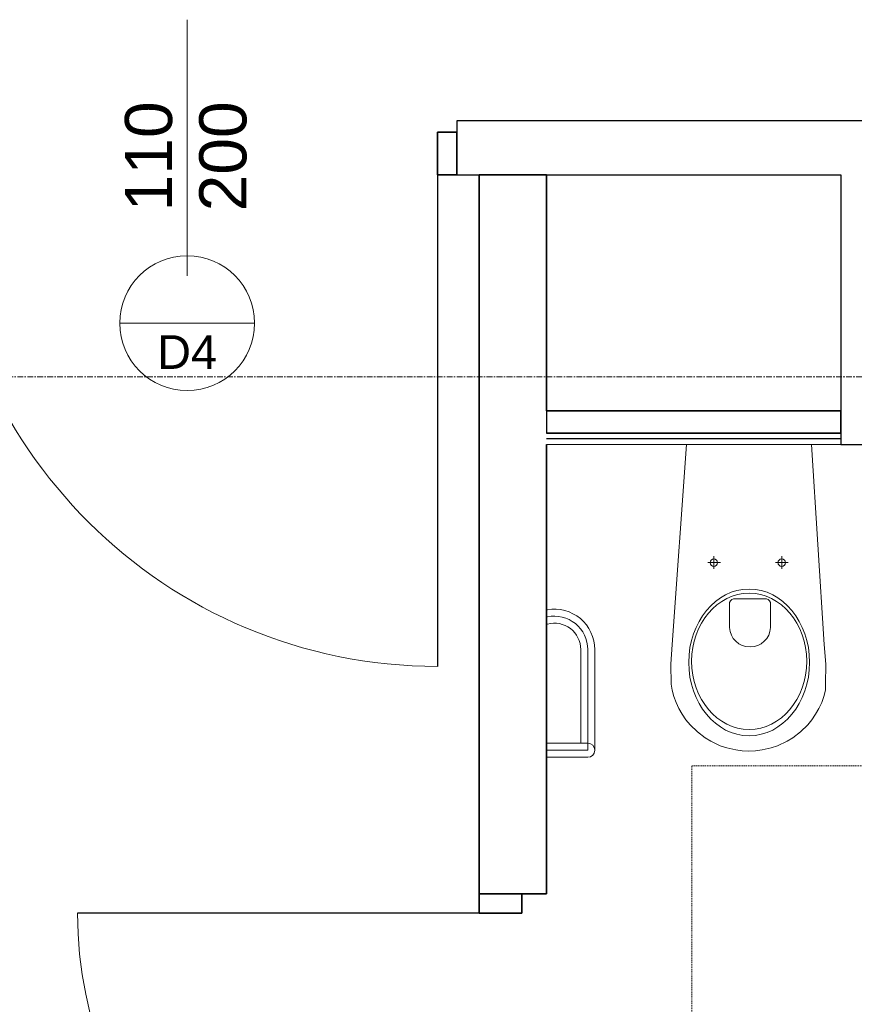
# Model space of a CAD drawing. Header units: millimetres. Extents: x -2286 to 43533, y -13832 to 14981.
# Tile 12 of 77: x 6836 to 8693, y -7270 to -5079. Entities that reach past the tile are written whole.
import ezdxf

# ---------------------------------------------------------------- set-up
doc = ezdxf.new("R2010")
doc.units = ezdxf.units.MM
doc.linetypes.add('Oś', pattern=[22.225, 12.7, -3.175, 3.175, -3.175])
doc.linetypes.add('Ponad', pattern=[3.9688, 2.3813, -1.5875])
for name, color, linetype, lineweight in [('A-DETL-GENF', 92, 'Continuous', 18), ('A-DETL-MEDM', 33, 'Continuous', 35), ('A-DOOR', 31, 'Continuous', 25), ('A-DOOR-IDEN', 31, 'Continuous', 18), ('A-FLOR-OVHD', 1, 'Ponad', 18), ('A-WALL', 113, 'Continuous', 25), ('A-WALL-FNSH', 113, 'Continuous', 25), ('P-SANR-FIXT', 6, 'Continuous', 18), ('S-GRID', 1, 'Continuous', 18)]:
    doc.layers.add(name, color=color, linetype=linetype, lineweight=lineweight)
doc.styles.add('Arial_1', font='arial.ttf', dxfattribs={"height": 75})
doc.styles.add('Arial_7', font='arial.ttf', dxfattribs={"height": 105})

# ---------------------------------------------------------------- blocks, each defined once
blk = doc.blocks.new('DRZWI 1S - Drzwi 110-1363993-4_piętro II PT - projektowany')
at = {"layer": 'A-DETL-GENF'}
for p, q in [((-600, 35), (-557, 35)), ((-600, -60), (-600, 35)), ((-557, 35), (-557, -60)), ((557, 35), (600, 35)), ((557, -60), (557, 35)), ((600, 35), (600, -60)), ((-557, -60), (-600, -60)), ((600, -60), (557, -60))]:
    blk.add_line(p, q, dxfattribs=at)
at = {"layer": 'A-DETL-MEDM'}
for p, q in [((-600, -60), (-600, 35)), ((-600, 35), (-557, 35)), ((-557, 35), (-557, -60)), ((557, 35), (557, -60)), ((600, 35), (557, 35)), ((600, -60), (600, 35)), ((-557, -60), (-600, -60)), ((557, -60), (600, -60))]:
    blk.add_line(p, q, dxfattribs=at)
at = {"layer": 'A-DOOR', "lineweight": 18}
blk.add_line((0, -285), (0, 285), dxfattribs=at)
at = {"layer": 'A-DOOR'}
blk.add_line((557, -60), (557, -1153.9), dxfattribs=at)
at = {"layer": 'A-DOOR', "lineweight": 18}
blk.add_arc((557, -53.9), 1100, 180.3196, 270, dxfattribs=at)
blk = doc.blocks.new('DRZWI 1S_łazienkowe - Drzwi 90-1357770-4_piętro II PT - projektowany')
at = {"layer": 'A-DETL-GENF'}
for p, q in [((-493, 75), (-493, -20)), ((-450, 75), (-493, 75)), ((-450, -20), (-450, 75)), ((493, 75), (450, 75)), ((450, 75), (450, -20)), ((493, -20), (493, 75)), ((-493, -20), (-450, -20)), ((450, -20), (493, -20))]:
    blk.add_line(p, q, dxfattribs=at)
at = {"layer": 'A-DETL-MEDM'}
for p, q in [((-450, 75), (-493, 75)), ((-493, 75), (-493, -20)), ((-450, -20), (-450, 75)), ((450, -20), (450, 75)), ((450, 75), (493, 75)), ((493, 75), (493, -20)), ((-493, -20), (-450, -20)), ((493, -20), (450, -20))]:
    blk.add_line(p, q, dxfattribs=at)
at = {"layer": 'A-DOOR'}
blk.add_line((450, 75), (450, 968.9), dxfattribs=at)
at = {"layer": 'A-DOOR', "lineweight": 18}
blk.add_line((0, 300), (0, -300), dxfattribs=at)
blk.add_arc((450, 68.9), 900, 90, 179.6093, dxfattribs=at)
blk = doc.blocks.new('miska ustępowa dla N_35_5x54 wisząca koło narożna - Type 1-1293928-4_piętro II PT - projektowany')
at = {"layer": 'P-SANR-FIXT'}
for p, q in [((-14, -37.5), (-45.6, -483.1)), ((292.2, -483.1), (264, -37.5)), ((440.9, -849.5), (440.9, -37.5)), ((472.1, -849.5), (472.1, -37.5)), ((33.2, -300.6), (61.4, -300.6)), ((46.9, -286.5), (46.9, -314.5)), ((184.3, -300.6), (212.5, -300.6)), ((198, -286.5), (198, -314.5)), ((81.7, -393.5), (81.7, -444.7)), ((164, -380.8), (90.9, -380.8)), ((173.2, -444.7), (173.2, -393.5)), ((-249.4, -493.8), (-249.4, -702.5)), ((-233.8, -493.8), (-233.8, -718.1)), ((-218.2, -493.8), (-218.2, -718.1)), ((-45.6, -483.1), (-48.8, -526.4)), ((295.8, -526.4), (292.2, -483.1)), ((-48.8, -526.4), (-48.2, -570.7)), ((295.3, -570.7), (295.8, -526.4)), ((-48.2, -570.7), (-45.7, -584.3)), ((-45.7, -584.3), (-41.9, -598.4)), ((291.9, -598.4), (295.7, -584.3)), ((295.7, -584.3), (295.3, -570.7)), ((-41.9, -598.4), (-36.9, -612.1)), ((-36.9, -612.1), (-30.7, -625.3)), ((280.7, -625.3), (286.9, -612.1)), ((286.9, -612.1), (291.9, -598.4)), ((-30.7, -625.3), (-23.4, -638)), ((273.4, -638), (280.7, -625.3)), ((-23.4, -638), (-15.1, -650.1)), ((-15.1, -650.1), (-5.8, -661.4)), ((255.8, -661.4), (265.1, -650.1)), ((265.1, -650.1), (273.4, -638)), ((-5.8, -661.4), (10.2, -677.1)), ((10.2, -677.1), (27.5, -690.2)), ((222.5, -690.2), (239.8, -677.1)), ((239.8, -677.1), (255.8, -661.4)), ((27.5, -690.2), (40.1, -697.8)), ((40.1, -697.8), (61.3, -708)), ((188.7, -708), (209.9, -697.8)), ((209.9, -697.8), (222.5, -690.2)), ((-325.4, -702.5), (-233.8, -702.5)), ((-233.8, -718.1), (-325.4, -718.1)), ((61.3, -708), (75.6, -712.6)), ((75.6, -712.6), (95.6, -717.3)), ((95.6, -717.3), (110.2, -719.2)), ((110.2, -719.2), (125, -720)), ((125, -720), (139.8, -719.2)), ((139.8, -719.2), (154.4, -717.3)), ((154.4, -717.3), (174.4, -712.6)), ((174.4, -712.6), (188.7, -708)), ((-233.8, -733.7), (-325.4, -733.7))]:
    blk.add_line(p, q, dxfattribs=at)
for centre in [(46.9, -300.6), (198, -300.6)]:
    blk.add_circle(centre, 8.25, dxfattribs=at)
for centre, radius, start, end in [((93.4, -392.3), 11.7, 102.2339, 185.8899), ((161.5, -392.3), 11.7, 354.1101, 77.7661), ((-307.9, -493.8), 89.7, 0, 99.9996), ((-307.9, -493.8), 74.1, 0, 102.1327), ((-307.9, -493.8), 58.5, 0, 105.4382), ((127.4, -442.5), 45.8, 182.8022, 357.1978), ((-233.8, -718.1), 15.6, 0, 90), ((-233.8, -718.1), 15.6, 270, 0), ((456.5, -849.5), 15.6, 180, 360)]:
    blk.add_arc(centre, radius, start, end, dxfattribs=at)
for centre, major_axis, ratio in [((125.5, -522.6), (0, 163.3), 0.823529), ((125.5, -520.1), (0, 151.6), 0.845174)]:
    blk.add_ellipse(centre, major_axis=major_axis, ratio=ratio, dxfattribs=at)
blk = doc.blocks.new('etykieta drzwi wymiar i kategoria - etykieta drzwi 1S dół - krótka-1350612-4_piętro II PT - projektowany')
at = {"layer": 'A-DOOR-IDEN'}
for p, q in [((0, 0), (0, -8.984)), ((-3, -11.984), (3, -11.984))]:
    blk.add_line(p, q, dxfattribs=at)
blk.add_circle((0, -11.984), 3, dxfattribs=at)

msp = doc.modelspace()

# ---------------------------------------------------------------- linework, layer by layer
at = {"layer": 'A-FLOR-OVHD'}
for p, q in [((8331.5, -6738.7), (8331.5, -8238.7)), ((9831.5, -6738.7), (8331.5, -6738.7))]:
    msp.add_line(p, q, dxfattribs=at)
at = {"layer": 'A-WALL'}
for p, q in [((11033.3, -5303.8), (7808.3, -5303.8)), ((7808.3, -5303.8), (7808.3, -5328.8)), ((7808.3, -5423.8), (8663.3, -5423.8)), ((8663.3, -5423.8), (8663.3, -6023.8)), ((8008.3, -5948.8), (8008.3, -5998.8)), ((8663.3, -6011.3), (8008.3, -6011.3)), ((8663.3, -6023.8), (8733.3, -6023.8))]:
    msp.add_line(p, q, dxfattribs=at)
at = {"layer": 'A-WALL', "color": 7, "lineweight": 35}
for p, q in [((8008.3, -5423.8), (7858.3, -5423.8)), ((7858.3, -5423.8), (7858.3, -7023.8)), ((8008.3, -5948.8), (8008.3, -5423.8)), ((8663.3, -5948.8), (8008.3, -5948.8)), ((8663.3, -5998.8), (8663.3, -5948.8)), ((8663.3, -5998.8), (8008.3, -5998.8)), ((8008.3, -7023.8), (8008.3, -6023.8)), ((7953.3, -7023.8), (8008.3, -7023.8))]:
    msp.add_line(p, q, dxfattribs=at)
at = {"layer": 'A-WALL-FNSH', "color": 250, "lineweight": 18}
msp.add_line((8008.3, -6023.8), (8663.3, -6023.8), dxfattribs=at)
at = {"layer": 'S-GRID', "linetype": 'Oś'}
msp.add_line((29623.7, -5873.8), (-1686.2, -5873.8), dxfattribs=at)

# ---------------------------------------------------------------- block references
at = {"layer": 'A-DOOR'}
msp.add_blockref('DRZWI 1S - Drzwi 110-1363993-4_piętro II PT - projektowany', (7208.3, -5363.8), dxfattribs=at)
at = {"layer": 'A-DOOR', "rotation": 89.99999999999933}
msp.add_blockref('DRZWI 1S_łazienkowe - Drzwi 90-1357770-4_piętro II PT - projektowany', (7933.3, -7516.8), dxfattribs=at)
at = {"layer": 'A-DOOR-IDEN', "xscale": 49.99999999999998, "yscale": 49.99999999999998, "zscale": 49.99999999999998}
msp.add_blockref('etykieta drzwi wymiar i kategoria - etykieta drzwi 1S dół - krótka-1350612-4_piętro II PT - projektowany', (7208.3, -5154.9), dxfattribs=at)
at = {"layer": 'P-SANR-FIXT'}
msp.add_blockref('miska ustępowa dla N_35_5x54 wisząca koło narożna - Type 1-1293928-4_piętro II PT - projektowany', (8333.7, -5986.3), dxfattribs=at)

# ---------------------------------------------------------------- texts
at = {"layer": 'A-DOOR-IDEN', "char_height": 105, "width": 300.633, "attachment_point": 1, "rotation": 90, "style": 'Arial_7'}
for s, insert in [('110', (7069.8, -5505.2)), ('200', (7235.2, -5505.2))]:
    msp.add_mtext(s, dxfattribs=dict(at, insert=insert))
at = {"layer": 'A-DOOR-IDEN', "insert": (7141.2, -5780.8), "char_height": 75, "width": 164.346, "attachment_point": 1, "style": 'Arial_1'}
msp.add_mtext('D4', dxfattribs=at)

doc.saveas('drawing.dxf')
